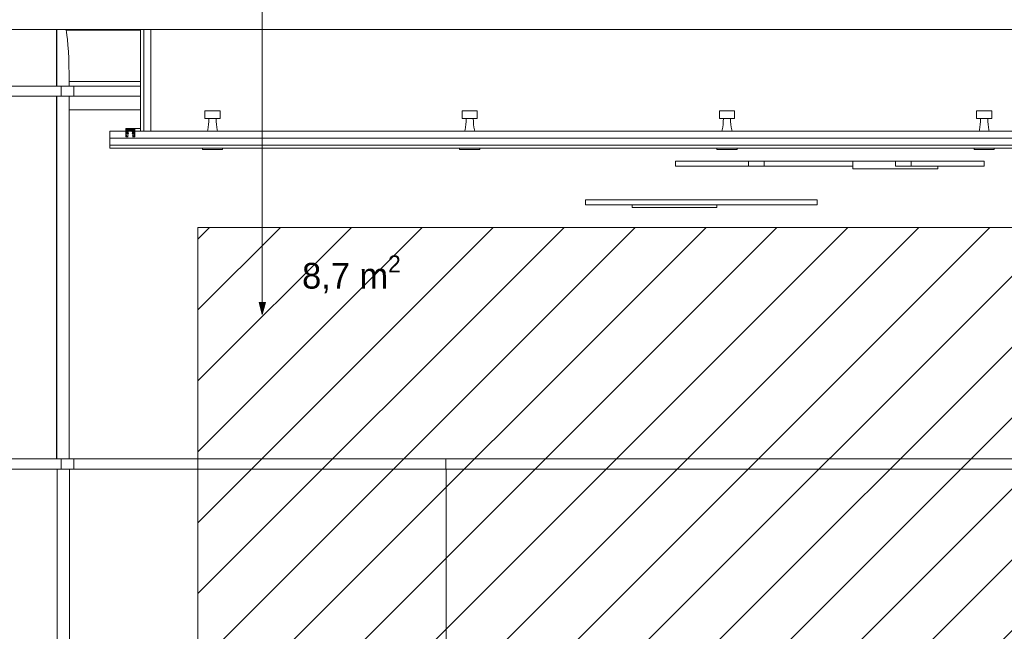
# Paper-space layout 'SA-901 Seinavaade' of a CAD drawing. Header units: millimetres. Extents: x 15 to 415, y 5 to 292.
# Tile 8 of 11: x 230 to 306, y 196 to 244. Entities that reach past the tile are written whole.
import ezdxf
from ezdxf.xclip import XClip

# ---------------------------------------------------------------- set-up
doc = ezdxf.new("R2010")
doc.units = ezdxf.units.MM
doc.header["$MEASUREMENT"] = 0
doc.header["$XCLIPFRAME"] = 2
for name, color, linetype in [('AR - Seinad SS.ol', 7, 'Continuous'), ('AR - Talad', 7, 'Continuous'), ('AR - Vahelaed', 7, 'Continuous'), ('SA - Kunstihange', 7, 'Continuous'), ('SA - liist seinaliist', 7, 'Continuous'), ('SA - ripplaed', 7, 'Continuous'), ('SA - seinteviimistlus', 7, 'Continuous'), ('SA - valgustid', 7, 'Continuous')]:
    doc.layers.add(name, color=color, linetype=linetype)
doc.styles.add('GENERATED_STYLE_4', font='txt')

# ---------------------------------------------------------------- blocks, each defined once
blk = doc.blocks.new('Drawing_1_1', base_point=(59.679, 173.49))
at = {"layer": 'SA - Kunstihange', "linetype": 'Continuous', "lineweight": 13}
h = blk.add_hatch(dxfattribs=at)
h.set_pattern_fill('Common_Brick_0001', color=1, style=0, pattern_type=2)
h.set_pattern_definition([(45, (283.0343, 205.4904), (-2.7577, 2.7577), [])])
h.paths.add_polyline_path([(322.607, 227.49), (243.461, 227.49), (243.461, 183.49), (322.607, 183.49)])
blk.add_hatch(color=7, dxfattribs=at).paths.add_polyline_path([(248.464, 220.725), (248.714, 221.658), (248.214, 221.658)])
at = {"layer": 'AR - Seinad SS.ol', "color": 5, "linetype": 'Continuous', "lineweight": 13}
for p, q in [((232.472, 238.49), (232.472, 242.89)), ((232.49, 242.89), (232.49, 238.49)), ((233.455, 242.89), (233.455, 242.831)), ((232.472, 209.49), (232.472, 237.69)), ((232.49, 237.69), (232.49, 209.49)), ((233.455, 236.631), (233.455, 209.49)), ((232.472, 208.681), (232.472, 208.69)), ((232.49, 208.69), (232.49, 208.681)), ((233.455, 208.69), (233.455, 208.681))]:
    blk.add_line(p, q, dxfattribs=at)
at = {"layer": 'AR - Talad', "color": 5, "linetype": 'Continuous', "lineweight": 13}
for p, q in [((233.245, 242.667), (233.209, 242.831)), ((239.002, 242.831), (233.209, 242.831)), ((233.279, 242.459), (233.245, 242.667)), ((233.323, 242.1), (233.279, 242.459)), ((233.361, 241.669), (233.323, 242.1)), ((233.393, 241.175), (233.361, 241.669)), ((233.418, 240.631), (233.393, 241.175)), ((233.436, 240.05), (233.418, 240.631)), ((233.445, 239.445), (233.436, 240.05)), ((233.446, 238.831), (233.445, 239.445)), ((239.002, 238.831), (233.446, 238.831)), ((233.446, 238.49), (233.446, 238.831)), ((233.446, 236.631), (233.446, 237.69)), ((239.002, 236.631), (233.446, 236.631))]:
    blk.add_line(p, q, dxfattribs=at)
at = {"layer": 'AR - Vahelaed', "color": 7, "linetype": 'Continuous', "lineweight": 15}
for p, q in [((239.002, 242.89), (214.714, 242.89)), ((314.614, 242.89), (239.802, 242.89))]:
    blk.add_line(p, q, dxfattribs=at)
at = {"layer": 'AR - Vahelaed', "color": 7, "linetype": 'Continuous', "lineweight": 15, "flags": 128}
blk.add_lwpolyline([(239.802, 242.89), (239.262, 242.89), (239.002, 242.89)], dxfattribs=at)
at = {"layer": 'SA - Kunstihange', "color": 7, "linetype": 'Continuous', "lineweight": 9}
blk.add_line((248.464, 221.658), (248.464, 256.461), dxfattribs=at)
at = {"layer": 'SA - Kunstihange', "color": 1, "linetype": 'Continuous', "lineweight": 13}
for p, q in [((243.461, 227.49), (322.607, 227.49)), ((243.461, 183.49), (243.461, 227.49))]:
    blk.add_line(p, q, dxfattribs=at)
at = {"layer": 'SA - Kunstihange', "color": 7, "linetype": 'Continuous', "lineweight": 13}
for p, q in [((248.464, 220.725), (248.214, 221.658)), ((248.214, 221.658), (248.714, 221.658)), ((248.464, 220.725), (248.714, 221.658))]:
    blk.add_line(p, q, dxfattribs=at)
at = {"layer": 'SA - liist seinaliist', "color": 251, "linetype": 'Continuous', "lineweight": 13}
for p, q in [((215.109, 238.49), (232.437, 238.49)), ((232.437, 238.49), (232.839, 238.49)), ((232.839, 238.49), (232.839, 237.69)), ((232.839, 238.49), (233.818, 238.49)), ((233.818, 238.49), (233.818, 237.69)), ((233.818, 238.49), (239.002, 238.49)), ((215.109, 237.69), (232.437, 237.69)), ((232.839, 237.69), (232.437, 237.69)), ((232.839, 237.69), (233.818, 237.69)), ((233.818, 237.69), (239.002, 237.69))]:
    blk.add_line(p, q, dxfattribs=at)
at = {"layer": 'SA - liist seinaliist', "color": 5, "linetype": 'Continuous', "lineweight": 13}
for p, q in [((214.63, 209.49), (232.839, 209.49)), ((232.839, 209.49), (232.874, 209.49)), ((232.839, 208.69), (232.839, 209.49)), ((232.874, 209.49), (233.818, 209.49)), ((233.818, 209.49), (255.774, 209.49)), ((233.818, 208.69), (233.818, 209.49)), ((255.774, 209.49), (262.741, 209.49)), ((262.741, 209.49), (262.741, 208.69)), ((262.741, 209.49), (329.853, 209.49)), ((214.63, 208.69), (232.839, 208.69)), ((232.874, 208.69), (232.839, 208.69)), ((232.874, 208.69), (233.818, 208.69)), ((233.818, 208.69), (255.774, 208.69)), ((262.741, 208.69), (255.774, 208.69)), ((262.741, 208.69), (329.853, 208.69))]:
    blk.add_line(p, q, dxfattribs=at)
at = {"layer": 'SA - ripplaed', "color": 5, "linetype": 'Continuous', "lineweight": 15}
for p, q in [((239.002, 242.89), (239.002, 234.99)), ((239.262, 242.89), (239.262, 234.99)), ((239.802, 242.89), (239.802, 234.99)), ((314.614, 234.98), (236.604, 234.98)), ((314.614, 234.44), (236.604, 234.44)), ((314.614, 233.9), (236.604, 233.9)), ((314.614, 233.65), (236.604, 233.65))]:
    blk.add_line(p, q, dxfattribs=at)
at = {"layer": 'SA - ripplaed', "color": 5, "linetype": 'Continuous', "lineweight": 13}
for p, q in [((236.603, 234.98), (236.604, 234.98)), ((236.603, 233.65), (236.603, 234.98)), ((239.802, 234.99), (244.207, 234.99)), ((244.991, 234.99), (264.207, 234.99)), ((264.991, 234.99), (284.207, 234.99)), ((284.991, 234.99), (304.207, 234.99)), ((304.991, 234.99), (314.614, 234.99)), ((236.603, 233.65), (236.604, 233.65))]:
    blk.add_line(p, q, dxfattribs=at)
at = {"layer": 'SA - ripplaed', "color": 5, "linetype": 'Continuous', "lineweight": 15, "flags": 128}
for points in [[(236.604, 234.98), (236.604, 234.44), (236.604, 233.9), (236.604, 233.65)], [(239.802, 234.99), (239.262, 234.99), (239.002, 234.99)]]:
    blk.add_lwpolyline(points, dxfattribs=at)
at = {"layer": 'SA - seinteviimistlus', "color": 251, "linetype": 'Continuous', "lineweight": 13}
for p, q in [((232.469, 208.681), (214.63, 208.681)), ((232.469, 208.681), (232.509, 208.681)), ((233.491, 208.681), (232.509, 208.681)), ((232.509, 208.681), (232.509, 182.364)), ((262.763, 208.681), (233.491, 208.681)), ((233.491, 182.45), (233.491, 208.681)), ((262.763, 208.681), (263.462, 208.681)), ((262.763, 175.89), (262.763, 208.681)), ((329.853, 208.681), (263.462, 208.681))]:
    blk.add_line(p, q, dxfattribs=at)
at = {"layer": 'SA - valgustid', "color": 251, "linetype": 'Continuous', "lineweight": 13}
for p, q in [((244.079, 236.55), (244.008, 236.55)), ((244.008, 236.55), (244.008, 235.97)), ((244.079, 235.97), (244.008, 235.97)), ((244.213, 236.55), (244.079, 236.55)), ((244.213, 235.97), (244.079, 235.97)), ((244.394, 236.55), (244.213, 236.55)), ((244.394, 235.97), (244.213, 235.97)), ((244.317, 235.733), (244.323, 235.97)), ((244.599, 236.55), (244.394, 236.55)), ((244.599, 235.97), (244.394, 235.97)), ((244.804, 236.55), (244.599, 236.55)), ((244.804, 235.97), (244.599, 235.97)), ((244.985, 236.55), (244.804, 236.55)), ((244.985, 235.97), (244.804, 235.97)), ((244.881, 235.733), (244.876, 235.97)), ((245.119, 236.55), (244.985, 236.55)), ((245.119, 235.97), (244.985, 235.97)), ((245.19, 236.55), (245.119, 236.55)), ((245.19, 235.97), (245.119, 235.97)), ((245.19, 236.55), (245.19, 235.97)), ((264.079, 236.55), (264.008, 236.55)), ((264.008, 236.55), (264.008, 235.97)), ((264.079, 235.97), (264.008, 235.97)), ((264.213, 236.55), (264.079, 236.55)), ((264.213, 235.97), (264.079, 235.97)), ((264.394, 236.55), (264.213, 236.55)), ((264.394, 235.97), (264.213, 235.97)), ((264.317, 235.733), (264.323, 235.97)), ((264.599, 236.55), (264.394, 236.55)), ((264.599, 235.97), (264.394, 235.97)), ((264.804, 236.55), (264.599, 236.55)), ((264.804, 235.97), (264.599, 235.97)), ((264.985, 236.55), (264.804, 236.55)), ((264.985, 235.97), (264.804, 235.97)), ((264.881, 235.733), (264.876, 235.97)), ((265.119, 236.55), (264.985, 236.55)), ((265.119, 235.97), (264.985, 235.97)), ((265.19, 236.55), (265.119, 236.55)), ((265.19, 235.97), (265.119, 235.97)), ((265.19, 236.55), (265.19, 235.97)), ((284.079, 236.55), (284.008, 236.55)), ((284.008, 236.55), (284.008, 235.97)), ((284.079, 235.97), (284.008, 235.97)), ((284.213, 236.55), (284.079, 236.55)), ((284.213, 235.97), (284.079, 235.97)), ((284.394, 236.55), (284.213, 236.55)), ((284.394, 235.97), (284.213, 235.97)), ((284.317, 235.733), (284.323, 235.97)), ((284.599, 236.55), (284.394, 236.55)), ((284.599, 235.97), (284.394, 235.97)), ((284.804, 236.55), (284.599, 236.55)), ((284.804, 235.97), (284.599, 235.97)), ((284.985, 236.55), (284.804, 236.55)), ((284.985, 235.97), (284.804, 235.97)), ((284.881, 235.733), (284.876, 235.97)), ((285.119, 236.55), (284.985, 236.55)), ((285.119, 235.97), (284.985, 235.97)), ((285.19, 236.55), (285.119, 236.55)), ((285.19, 235.97), (285.119, 235.97)), ((285.19, 236.55), (285.19, 235.97)), ((304.079, 236.55), (304.008, 236.55)), ((304.008, 236.55), (304.008, 235.97)), ((304.079, 235.97), (304.008, 235.97)), ((304.213, 236.55), (304.079, 236.55)), ((304.213, 235.97), (304.079, 235.97)), ((304.394, 236.55), (304.213, 236.55)), ((304.394, 235.97), (304.213, 235.97)), ((304.317, 235.733), (304.323, 235.97)), ((304.599, 236.55), (304.394, 236.55)), ((304.599, 235.97), (304.394, 235.97)), ((304.804, 236.55), (304.599, 236.55)), ((304.804, 235.97), (304.599, 235.97)), ((304.985, 236.55), (304.804, 236.55)), ((304.985, 235.97), (304.804, 235.97)), ((304.881, 235.733), (304.876, 235.97)), ((305.119, 236.55), (304.985, 236.55)), ((305.119, 235.97), (304.985, 235.97)), ((305.19, 236.55), (305.119, 236.55)), ((305.19, 235.97), (305.119, 235.97)), ((305.19, 236.55), (305.19, 235.97)), ((237.883, 235.075), (237.87, 235.075)), ((237.893, 235.069), (237.883, 235.075)), ((237.902, 235.075), (237.883, 235.075)), ((237.893, 235.069), (237.893, 235.069)), ((237.902, 235.059), (237.896, 235.059)), ((238.019, 235.132), (237.898, 235.132)), ((237.902, 235.083), (237.902, 235.045)), ((238.49, 235.045), (237.919, 235.045)), ((238.04, 235.153), (237.94, 235.153)), ((238.052, 235.165), (238.007, 235.119)), ((238.383, 235.084), (238.026, 235.084)), ((238.205, 235.128), (238.339, 235.128)), ((238.339, 235.128), (238.383, 235.083)), ((238.383, 235.083), (238.49, 235.083)), ((238.469, 235.165), (238.469, 235.153)), ((238.469, 235.153), (238.472, 235.153)), ((238.49, 235.083), (238.49, 235.045)), ((238.49, 235.045), (238.507, 235.045)), ((238.494, 235.153), (238.511, 235.132)), ((238.507, 235.045), (238.507, 235.045)), ((238.513, 235.045), (238.507, 235.045)), ((238.508, 235.083), (238.539, 235.083)), ((238.511, 235.132), (238.511, 235.119)), ((238.514, 235.059), (238.513, 235.058)), ((238.513, 235.058), (238.513, 235.025)), ((239.002, 235.19), (238.562, 235.19)), ((238.562, 235.117), (238.562, 235.154)), ((244.204, 234.98), (244.232, 235.084)), ((244.232, 235.084), (244.271, 235.284)), ((244.271, 235.284), (244.299, 235.502)), ((244.299, 235.502), (244.317, 235.733)), ((244.899, 235.502), (244.881, 235.733)), ((244.927, 235.284), (244.899, 235.502)), ((244.966, 235.084), (244.927, 235.284)), ((244.994, 234.98), (244.966, 235.084)), ((264.204, 234.98), (264.232, 235.084)), ((264.232, 235.084), (264.271, 235.284)), ((264.271, 235.284), (264.299, 235.502)), ((264.299, 235.502), (264.317, 235.733)), ((264.899, 235.502), (264.881, 235.733)), ((264.927, 235.284), (264.899, 235.502)), ((264.966, 235.084), (264.927, 235.284)), ((264.994, 234.98), (264.966, 235.084)), ((284.204, 234.98), (284.232, 235.084)), ((284.232, 235.084), (284.271, 235.284)), ((284.271, 235.284), (284.299, 235.502)), ((284.299, 235.502), (284.317, 235.733)), ((284.899, 235.502), (284.881, 235.733)), ((284.927, 235.284), (284.899, 235.502)), ((284.966, 235.084), (284.927, 235.284)), ((284.994, 234.98), (284.966, 235.084)), ((304.204, 234.98), (304.232, 235.084)), ((304.232, 235.084), (304.271, 235.284)), ((304.271, 235.284), (304.299, 235.502)), ((304.299, 235.502), (304.317, 235.733)), ((304.899, 235.502), (304.881, 235.733)), ((304.927, 235.284), (304.899, 235.502)), ((304.966, 235.084), (304.927, 235.284)), ((304.994, 234.98), (304.966, 235.084)), ((237.87, 234.98), (237.87, 234.997)), ((237.908, 235.025), (237.896, 235.025)), ((237.945, 235.005), (237.908, 235.025)), ((238.501, 235.025), (237.908, 235.025)), ((237.983, 234.98), (237.945, 235.005)), ((238.464, 235.005), (237.945, 235.005)), ((238.511, 234.98), (238.533, 234.997)), ((243.811, 233.65), (243.811, 233.55)), ((243.906, 233.55), (243.811, 233.55)), ((244.085, 233.55), (243.906, 233.55)), ((244.325, 233.55), (244.085, 233.55)), ((244.599, 233.55), (244.325, 233.55)), ((244.873, 233.55), (244.599, 233.55)), ((245.113, 233.55), (244.873, 233.55)), ((245.292, 233.55), (245.113, 233.55)), ((245.387, 233.55), (245.292, 233.55)), ((245.387, 233.65), (245.387, 233.55)), ((263.811, 233.65), (263.811, 233.55)), ((263.906, 233.55), (263.811, 233.55)), ((264.085, 233.55), (263.906, 233.55)), ((264.325, 233.55), (264.085, 233.55)), ((264.599, 233.55), (264.325, 233.55)), ((264.873, 233.55), (264.599, 233.55)), ((265.113, 233.55), (264.873, 233.55)), ((265.292, 233.55), (265.113, 233.55)), ((265.387, 233.55), (265.292, 233.55)), ((265.387, 233.65), (265.387, 233.55)), ((283.811, 233.65), (283.811, 233.55)), ((283.906, 233.55), (283.811, 233.55)), ((284.085, 233.55), (283.906, 233.55)), ((284.325, 233.55), (284.085, 233.55)), ((284.599, 233.55), (284.325, 233.55)), ((284.873, 233.55), (284.599, 233.55)), ((285.113, 233.55), (284.873, 233.55)), ((285.292, 233.55), (285.113, 233.55)), ((285.387, 233.55), (285.292, 233.55)), ((285.387, 233.65), (285.387, 233.55)), ((303.811, 233.65), (303.811, 233.55)), ((303.906, 233.55), (303.811, 233.55)), ((304.085, 233.55), (303.906, 233.55)), ((304.325, 233.55), (304.085, 233.55)), ((304.599, 233.55), (304.325, 233.55)), ((304.873, 233.55), (304.599, 233.55)), ((305.113, 233.55), (304.873, 233.55)), ((305.292, 233.55), (305.113, 233.55)), ((305.387, 233.55), (305.292, 233.55)), ((305.387, 233.65), (305.387, 233.55)), ((280.606, 232.25), (280.606, 232.65)), ((280.606, 232.65), (280.811, 232.65)), ((280.606, 232.25), (280.811, 232.25)), ((280.811, 232.65), (281.218, 232.65)), ((280.811, 232.25), (281.218, 232.25)), ((281.218, 232.65), (281.819, 232.65)), ((281.218, 232.25), (281.819, 232.25)), ((281.819, 232.65), (282.605, 232.65)), ((281.819, 232.25), (282.605, 232.25)), ((282.605, 232.65), (283.562, 232.65)), ((282.605, 232.25), (283.562, 232.25)), ((283.562, 232.65), (284.674, 232.65)), ((283.562, 232.25), (284.674, 232.25)), ((284.674, 232.65), (285.921, 232.65)), ((284.674, 232.25), (285.921, 232.25)), ((285.921, 232.65), (286.283, 232.65)), ((285.921, 232.25), (286.283, 232.25)), ((287.548, 232.65), (287.483, 232.65)), ((287.548, 232.25), (287.483, 232.25)), ((288.927, 232.65), (287.548, 232.65)), ((288.927, 232.25), (287.548, 232.25)), ((290.369, 232.65), (288.927, 232.65)), ((290.369, 232.25), (288.927, 232.25)), ((291.85, 232.65), (290.369, 232.65)), ((291.85, 232.25), (290.369, 232.25)), ((292.596, 232.65), (291.85, 232.65)), ((292.596, 232.25), (291.85, 232.25)), ((293.343, 232.65), (292.596, 232.65)), ((293.343, 232.25), (292.596, 232.25)), ((294.39, 232.65), (293.343, 232.65)), ((294.39, 232.25), (293.343, 232.25)), ((294.39, 232.65), (294.49, 232.65)), ((294.39, 232.05), (294.39, 232.65)), ((294.39, 232.05), (294.49, 232.05)), ((294.49, 232.65), (294.687, 232.65)), ((294.49, 232.05), (294.687, 232.05)), ((294.687, 232.65), (294.976, 232.65)), ((294.687, 232.05), (294.976, 232.05)), ((294.976, 232.65), (295.347, 232.65)), ((294.976, 232.05), (295.347, 232.05)), ((295.347, 232.65), (295.789, 232.65)), ((295.347, 232.05), (295.789, 232.05)), ((295.789, 232.65), (296.289, 232.65)), ((295.789, 232.05), (296.289, 232.05)), ((296.289, 232.65), (296.831, 232.65)), ((296.289, 232.05), (296.831, 232.05)), ((296.831, 232.65), (297.4, 232.65)), ((296.831, 232.05), (297.4, 232.05)), ((297.4, 232.65), (297.688, 232.65)), ((297.4, 232.05), (297.688, 232.05)), ((297.688, 232.65), (297.71, 232.65)), ((297.688, 232.05), (297.977, 232.05)), ((297.977, 232.05), (298.545, 232.05)), ((298.545, 232.05), (299.087, 232.05)), ((298.91, 232.65), (299.272, 232.65)), ((298.91, 232.25), (299.272, 232.25)), ((299.087, 232.05), (299.587, 232.05)), ((299.272, 232.65), (300.519, 232.65)), ((299.272, 232.25), (300.519, 232.25)), ((299.587, 232.05), (300.029, 232.05)), ((300.029, 232.05), (300.4, 232.05)), ((300.4, 232.05), (300.689, 232.05)), ((300.519, 232.65), (301.63, 232.65)), ((300.519, 232.25), (301.63, 232.25)), ((300.689, 232.05), (300.886, 232.05)), ((300.886, 232.05), (300.987, 232.05)), ((300.987, 232.05), (300.987, 232.25)), ((301.63, 232.65), (302.587, 232.65)), ((301.63, 232.25), (302.587, 232.25)), ((302.587, 232.65), (303.373, 232.65)), ((302.587, 232.25), (303.373, 232.25)), ((303.373, 232.65), (303.975, 232.65)), ((303.373, 232.25), (303.975, 232.25)), ((303.975, 232.65), (304.381, 232.65)), ((303.975, 232.25), (304.381, 232.25)), ((304.381, 232.65), (304.587, 232.65)), ((304.381, 232.25), (304.587, 232.25)), ((304.587, 232.25), (304.587, 232.65)), ((273.608, 229.25), (273.608, 229.65)), ((273.608, 229.65), (273.766, 229.65)), ((273.608, 229.25), (273.766, 229.25)), ((273.766, 229.65), (274.131, 229.65)), ((273.766, 229.25), (274.131, 229.25)), ((274.131, 229.65), (274.695, 229.65)), ((274.131, 229.25), (274.695, 229.25)), ((274.695, 229.65), (275.444, 229.65)), ((274.695, 229.25), (275.444, 229.25)), ((275.444, 229.65), (276.362, 229.65)), ((275.444, 229.25), (276.362, 229.25)), ((276.362, 229.65), (277.425, 229.65)), ((276.362, 229.25), (277.425, 229.25)), ((277.227, 229.05), (277.227, 229.25)), ((277.227, 229.05), (277.328, 229.05)), ((277.328, 229.05), (277.525, 229.05)), ((277.425, 229.65), (278.61, 229.65)), ((277.425, 229.25), (278.61, 229.25)), ((277.525, 229.05), (277.814, 229.05)), ((277.814, 229.05), (278.185, 229.05)), ((278.185, 229.05), (278.627, 229.05)), ((278.61, 229.65), (279.889, 229.65)), ((278.61, 229.25), (279.889, 229.25)), ((278.627, 229.05), (279.127, 229.05)), ((279.127, 229.05), (279.669, 229.05)), ((279.669, 229.05), (280.237, 229.05)), ((279.889, 229.65), (281.231, 229.65)), ((279.889, 229.25), (281.231, 229.25)), ((280.237, 229.05), (280.526, 229.05)), ((280.526, 229.05), (280.814, 229.05)), ((280.814, 229.05), (281.383, 229.05)), ((281.231, 229.65), (282.606, 229.65)), ((281.231, 229.25), (282.606, 229.25)), ((281.383, 229.05), (281.925, 229.05)), ((281.925, 229.05), (282.425, 229.05)), ((282.425, 229.05), (282.867, 229.05)), ((282.606, 229.65), (283.295, 229.65)), ((282.606, 229.25), (283.295, 229.25)), ((282.867, 229.05), (283.238, 229.05)), ((283.238, 229.05), (283.527, 229.05)), ((283.295, 229.65), (284.658, 229.65)), ((283.295, 229.25), (284.658, 229.25)), ((283.527, 229.05), (283.724, 229.05)), ((283.724, 229.05), (283.824, 229.05)), ((283.824, 229.05), (283.824, 229.25)), ((284.658, 229.65), (285.972, 229.65)), ((284.658, 229.25), (285.972, 229.25)), ((285.972, 229.65), (287.207, 229.65)), ((285.972, 229.25), (287.207, 229.25)), ((287.207, 229.65), (288.335, 229.65)), ((287.207, 229.25), (288.335, 229.25)), ((288.335, 229.65), (289.328, 229.65)), ((288.335, 229.25), (289.328, 229.25)), ((289.328, 229.65), (290.164, 229.65)), ((289.328, 229.25), (290.164, 229.25)), ((290.164, 229.65), (290.823, 229.65)), ((290.164, 229.25), (290.823, 229.25)), ((290.823, 229.65), (291.289, 229.65)), ((290.823, 229.25), (291.289, 229.25)), ((291.289, 229.65), (291.551, 229.65)), ((291.289, 229.25), (291.551, 229.25)), ((291.551, 229.65), (291.604, 229.65)), ((291.551, 229.25), (291.604, 229.25)), ((291.604, 229.25), (291.604, 229.65))]:
    blk.add_line(p, q, dxfattribs=at)
at = {"layer": 'SA - valgustid', "color": 7, "linetype": 'Continuous', "lineweight": 15}
for p, q in [((237.847, 235.19), (237.847, 234.53)), ((238.562, 235.19), (237.847, 235.19)), ((237.87, 235.083), (237.87, 235.074)), ((237.902, 235.083), (237.87, 235.083)), ((237.883, 235.074), (237.87, 235.074)), ((237.883, 235.074), (237.893, 235.069)), ((237.916, 235.153), (237.898, 235.132)), ((237.898, 235.132), (237.898, 235.119)), ((238.01, 235.119), (237.898, 235.119)), ((237.902, 235.083), (237.902, 235.045)), ((237.919, 235.045), (237.902, 235.045)), ((237.94, 235.153), (237.916, 235.153)), ((237.919, 235.083), (237.919, 235.045)), ((238.026, 235.083), (237.919, 235.083)), ((237.94, 235.165), (237.94, 235.153)), ((238.055, 235.165), (237.94, 235.165)), ((238.055, 235.165), (238.01, 235.119)), ((238.07, 235.128), (238.026, 235.083)), ((238.339, 235.128), (238.383, 235.084)), ((238.357, 235.165), (238.402, 235.119)), ((238.472, 235.165), (238.357, 235.165)), ((238.49, 235.084), (238.383, 235.084)), ((238.514, 235.119), (238.402, 235.119)), ((238.472, 235.165), (238.472, 235.153)), ((238.496, 235.153), (238.472, 235.153)), ((238.49, 235.084), (238.49, 235.045)), ((238.508, 235.045), (238.49, 235.045)), ((238.496, 235.153), (238.514, 235.132)), ((238.508, 235.084), (238.508, 235.045)), ((238.539, 235.084), (238.508, 235.084)), ((238.514, 235.132), (238.514, 235.119)), ((238.526, 235.075), (238.517, 235.069)), ((238.539, 235.075), (238.526, 235.075)), ((238.538, 235.154), (238.538, 235.139)), ((238.562, 235.154), (238.538, 235.154)), ((238.538, 235.139), (238.562, 235.117)), ((238.539, 235.084), (238.539, 235.075)), ((238.562, 235.19), (238.562, 235.154)), ((238.562, 235.117), (238.562, 234.53)), ((238.043, 234.531), (237.847, 234.53)), ((237.867, 234.997), (237.867, 234.872)), ((237.876, 234.997), (237.867, 234.997)), ((237.906, 234.872), (237.867, 234.872)), ((237.871, 234.836), (237.872, 234.624)), ((237.909, 234.836), (237.871, 234.836)), ((237.903, 234.624), (237.872, 234.624)), ((237.873, 234.594), (237.873, 234.543)), ((237.873, 234.594), (237.88, 234.591)), ((237.88, 234.544), (237.873, 234.543)), ((237.876, 234.997), (237.906, 234.975)), ((237.88, 234.591), (237.885, 234.585)), ((237.885, 234.549), (237.88, 234.544)), ((237.885, 234.585), (237.885, 234.549)), ((237.909, 235.024), (237.896, 235.024)), ((237.903, 234.664), (237.903, 234.624)), ((237.921, 234.664), (237.903, 234.664)), ((237.906, 234.975), (237.906, 234.872)), ((237.909, 234.836), (237.91, 234.74)), ((237.921, 234.664), (237.921, 234.624)), ((238.009, 234.624), (237.921, 234.624)), ((237.933, 234.603), (237.933, 234.549)), ((238.04, 234.603), (237.933, 234.603)), ((238.043, 234.549), (237.933, 234.549)), ((237.945, 234.947), (237.937, 234.929)), ((237.937, 234.929), (237.945, 234.911)), ((237.946, 234.8), (237.938, 234.78)), ((237.938, 234.78), (237.947, 234.761)), ((237.964, 234.953), (237.945, 234.947)), ((237.945, 234.911), (237.964, 234.905)), ((237.988, 234.889), (237.946, 234.859)), ((237.946, 234.859), (237.946, 234.851)), ((237.946, 234.859), (237.988, 234.82)), ((237.967, 234.806), (237.946, 234.8)), ((237.947, 234.761), (237.967, 234.755)), ((237.964, 234.953), (237.981, 234.944)), ((237.981, 234.914), (237.964, 234.905)), ((237.967, 234.806), (237.985, 234.795)), ((237.985, 234.766), (237.967, 234.755)), ((238.039, 234.944), (237.981, 234.944)), ((238.039, 234.914), (237.981, 234.914)), ((238.04, 234.795), (237.985, 234.795)), ((238.04, 234.766), (237.985, 234.766)), ((238.062, 234.889), (237.988, 234.889)), ((238.062, 234.82), (237.988, 234.82)), ((238.062, 234.975), (237.991, 234.975)), ((238.024, 234.633), (238.009, 234.624)), ((238.024, 234.633), (238.04, 234.625)), ((238.062, 234.966), (238.039, 234.944)), ((238.039, 234.914), (238.055, 234.906)), ((238.062, 234.82), (238.04, 234.795)), ((238.04, 234.766), (238.062, 234.74)), ((238.04, 234.625), (238.04, 234.603)), ((238.043, 234.549), (238.043, 234.531)), ((238.055, 234.906), (238.062, 234.889)), ((238.062, 234.975), (238.062, 234.966)), ((238.348, 234.975), (238.348, 234.966)), ((238.418, 234.975), (238.348, 234.975)), ((238.348, 234.966), (238.37, 234.944)), ((238.355, 234.906), (238.348, 234.89)), ((238.422, 234.89), (238.348, 234.89)), ((238.348, 234.821), (238.37, 234.795)), ((238.422, 234.821), (238.348, 234.821)), ((238.37, 234.767), (238.348, 234.741)), ((238.37, 234.915), (238.355, 234.906)), ((238.367, 234.55), (238.367, 234.53)), ((238.478, 234.549), (238.367, 234.55)), ((238.429, 234.944), (238.37, 234.944)), ((238.429, 234.915), (238.37, 234.915)), ((238.425, 234.795), (238.37, 234.795)), ((238.425, 234.767), (238.37, 234.767)), ((238.386, 234.633), (238.37, 234.625)), ((238.37, 234.625), (238.37, 234.604)), ((238.478, 234.603), (238.37, 234.604)), ((238.386, 234.633), (238.402, 234.625)), ((238.489, 234.625), (238.402, 234.625)), ((238.422, 234.89), (238.463, 234.86)), ((238.463, 234.851), (238.422, 234.821)), ((238.443, 234.807), (238.425, 234.795)), ((238.425, 234.767), (238.443, 234.755)), ((238.446, 234.954), (238.429, 234.944)), ((238.429, 234.915), (238.446, 234.905)), ((238.443, 234.807), (238.464, 234.8)), ((238.464, 234.762), (238.443, 234.755)), ((238.446, 234.954), (238.464, 234.947)), ((238.464, 234.911), (238.446, 234.905)), ((238.463, 234.86), (238.463, 234.851)), ((238.464, 234.947), (238.472, 234.929)), ((238.472, 234.929), (238.464, 234.911)), ((238.464, 234.8), (238.472, 234.781)), ((238.472, 234.781), (238.464, 234.762)), ((238.478, 234.603), (238.478, 234.549)), ((238.489, 234.664), (238.489, 234.625)), ((238.507, 234.664), (238.489, 234.664)), ((238.53, 234.997), (238.5, 234.975)), ((238.5, 234.975), (238.5, 234.872)), ((238.539, 234.872), (238.5, 234.872)), ((238.5, 234.836), (238.5, 234.741)), ((238.539, 234.836), (238.5, 234.836)), ((238.513, 235.025), (238.501, 235.025)), ((238.507, 234.664), (238.507, 234.625)), ((238.539, 234.625), (238.507, 234.625)), ((238.532, 234.591), (238.527, 234.585)), ((238.527, 234.585), (238.527, 234.549)), ((238.527, 234.549), (238.532, 234.544)), ((238.539, 234.997), (238.53, 234.997)), ((238.539, 234.594), (238.532, 234.591)), ((238.532, 234.544), (238.539, 234.543)), ((238.539, 234.997), (238.539, 234.872)), ((238.539, 234.836), (238.539, 234.625)), ((238.539, 234.594), (238.539, 234.543)), ((286.283, 232.65), (286.283, 232.25)), ((287.483, 232.65), (286.283, 232.65)), ((287.483, 232.25), (286.283, 232.25)), ((287.483, 232.65), (287.483, 232.25)), ((297.71, 232.65), (297.71, 232.25)), ((298.91, 232.65), (297.71, 232.65)), ((298.91, 232.25), (297.71, 232.25)), ((298.91, 232.65), (298.91, 232.25))]:
    blk.add_line(p, q, dxfattribs=at)
at = {"layer": 'SA - valgustid', "color": 7, "linetype": 'Continuous', "lineweight": 15, "flags": 128}
for points in [[(237.893, 235.069), (237.896, 235.058), (237.896, 235.024)], [(238.339, 235.128), (238.205, 235.128), (238.07, 235.128)], [(238.517, 235.069), (238.514, 235.059), (238.513, 235.025)], [(237.909, 235.024), (237.945, 235.005), (237.991, 234.975)], [(238.062, 234.74), (237.997, 234.74), (237.91, 234.74)], [(238.5, 234.741), (238.413, 234.741), (238.348, 234.741)], [(238.562, 234.53), (238.539, 234.53), (238.367, 234.53)], [(238.501, 235.025), (238.464, 235.005), (238.418, 234.975)]]:
    blk.add_lwpolyline(points, dxfattribs=at)
at = {"layer": 'SA - Kunstihange', "color": 251, "linetype": 'Continuous', "lineweight": 13, "insert": (251.565, 222.149), "char_height": 2, "attachment_point": 7, "style": 'GENERATED_STYLE_4'}
blk.add_mtext('{\\A1;8,7 m{\\A1;\\H0.66000x;\\S2^  ;}}', dxfattribs=at)

psp = doc.layouts.new('SA-901 Seinavaade')

# ---------------------------------------------------------------- block references
at = {"color": 7, "linetype": 'Continuous', "lineweight": 13}
ref = psp.add_blockref('Drawing_1_1', (59.679, 173.49), dxfattribs=at)
XClip(ref).set_block_clipping_path([(43.7286911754, 55.9171001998), (379.8973894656, 266.6280666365)])

doc.saveas('drawing.dxf')
